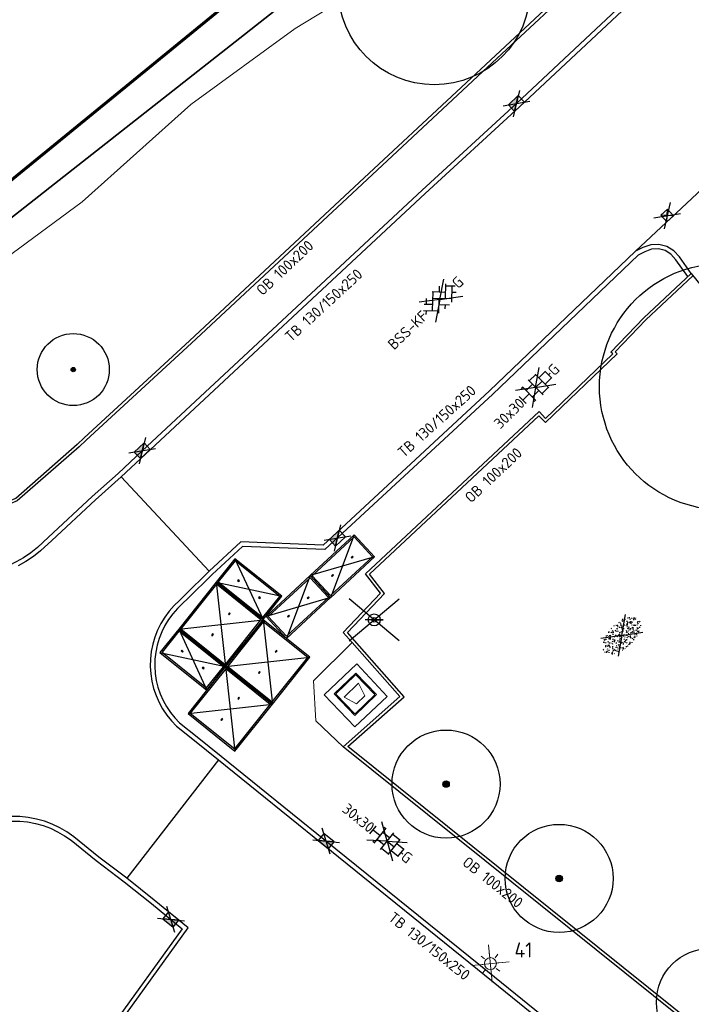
# Model space of a CAD drawing. Header units: metres. Extents: x 92877 to 94117, y 464509 to 465451.
# Tile 63 of 102: x 93188 to 93211, y 465158 to 465191. Entities that reach past the tile are written whole.
import ezdxf
from ezdxf.enums import TextEntityAlignment as Align

# ---------------------------------------------------------------- set-up
doc = ezdxf.new("R2010")
doc.units = ezdxf.units.M
doc.linetypes.add('IE-TERREINAFSCHEIDING', pattern=[10, 8, -2])
doc.linetypes.add('XX-PROJECTGRENS', pattern=[18, 12, -3, 0, -3])
doc.layers.get('0').update_dxf_attribs({"linetype": 'CONTINUOUS'})
for name, color, linetype, lineweight in [('B-WE-GK-BESCHOEIING-G', 252, 'GK-BESCHOEIING', 35), ('B-WE-GR-BEPLANTING_CULTUUR-G', 252, 'CONTINUOUS', 18), ('B-WE-GR-BOOM-S', 90, 'CONTINUOUS', 25), ('B-WE-IE-MEUBILAIR_WEGMEUBILAIR_LICHTMAST-T25', 7, 'CONTINUOUS', 25), ('B-WE-IE-TERREINAFSCHEIDING-G', 252, 'IE-TERREINAFSCHEIDING', 18), ('B-WE-VH-KANTOPSLUITING_AFVALPLAATS-G', 252, 'CONTINUOUS', 18), ('B-WE-VH-VERHARDING-GV', 252, 'CONTINUOUS', 18), ('N-WE-KG-GRENS_PROJECT-G', 1, 'XX-PROJECTGRENS', 35), ('V-WE-GR-GRAS-S', 60, 'CONTINUOUS', 25), ('V-WE-IE-MEUBILAIR_WEGMEUBILAIR_VERKEERSBORD-S', 7, 'CONTINUOUS', 25), ('V-WE-KL-ET_LS_OV_LICHTMAST-S', 190, 'CONTINUOUS', 25), ('V-WE-RI-HWA_KOLK-S', 150, 'CONTINUOUS', 25), ('V-WE-VH-KANTOPSLUITING-T18', 10, 'CONTINUOUS', 18), ('V-WE-VH-KANTOPSLUITING_OPSLUITBAND_100X200-G', 150, 'VH-OPSLUITBAND_100X200-V', 25), ('V-WE-VH-KANTOPSLUITING_TROTTOIRBAND_130 150-G', 210, 'VH-TROTTOIRBAND_130-150-V', 25), ('V-WE-VH-KANTOPSLUITING_VOORKANTBAND-G', 50, 'CONTINUOUS', 25), ('V-WE-VH-MATERIAALGRENS-G', 7, 'CONTINUOUS-V', 25), ('V-WE-VH-VERHARDING_BETON-S', 252, 'CONTINUOUS', 25), ('V-WE-VH-VERHARDING_BETONSTRAATSTEEN-S', 252, 'CONTINUOUS', 25), ('V-WE-VH-VERHARDING_TEGEL-S', 252, 'CONTINUOUS', 25)]:
    doc.layers.add(name, color=color, linetype=linetype, lineweight=lineweight)
doc.styles.add('NLCS-ISO', font='NLCS-ISO.ttf')
doc.styles.add('NLCS-ISO-M200-T18', font='NLCS-ISO.ttf', dxfattribs={"height": 0.36})
doc.styles.add('NLCS-ISO-M200-T25', font='NLCS-ISO.ttf', dxfattribs={"height": 0.5})
doc.linetypes.add('CONTINUOUS-V', pattern='A,3.5,[24,NLCS.SHX,S=0.5,R=0,X=0,Y=0],3.5', length=7)
doc.linetypes.add('GK-BESCHOEIING', pattern='A,30,-5,[1,NLCS.SHX,S=1,R=0,X=0,Y=0],-5', length=40)
doc.linetypes.add('VH-OPSLUITBAND_100X200-V', pattern='A,4,[24,NLCS.SHX,S=1,R=0,X=0,Y=0],4,-2,4,-2', length=16)
doc.linetypes.add('VH-TROTTOIRBAND_130-150-V', pattern='A,2.5,[24,NLCS.SHX,S=1,R=0,X=0,Y=0],2.5,-2,2,-2,2,-2', length=15)

# ---------------------------------------------------------------- blocks, each defined once
blk = doc.blocks.new('Q_AFVAL_APART_PLAATS')
for points in [[(-0.5, 0.5), (0.5, 0.5), (0.5, -0.5), (-0.5, -0.5)], [(-0.336, 0.197), (0.331, 0.197), (0.19, -0.251), (-0.196, -0.251)]]:
    blk.add_lwpolyline(points, close=True)
blk.add_lwpolyline([(-0.442, 0.464), (0.438, 0.464, -0.414214), (0.459, 0.442), (0.459, -0.437, -0.414214), (0.438, -0.459), (-0.442, -0.459, -0.414214), (-0.463, -0.437), (-0.463, 0.442, -0.414214), (-0.442, 0.464)], format="xyb")
blk = doc.blocks.new('V-SVH-BETONPLAAT_2X2')
for p, q in [((2, 0), (0, 2)), ((0, 0), (2, 2)), ((0, 2), (0, 0)), ((2, 2), (0, 2)), ((2, 0), (2, 2)), ((0.05, 1.949), (0.05, 0.051)), ((1.949, 1.95), (0.051, 1.95)), ((1.95, 0.051), (1.95, 1.949)), ((0.52, 1.015), (0.52, 0.985)), ((0.58, 1.015), (0.52, 1.015)), ((0.52, 0.985), (0.58, 0.985)), ((0.58, 0.985), (0.58, 1.015)), ((1.42, 1.015), (1.42, 0.985)), ((1.48, 1.015), (1.42, 1.015)), ((1.42, 0.985), (1.48, 0.985)), ((1.48, 0.985), (1.48, 1.015)), ((0, 0), (2, 0)), ((0.051, 0.05), (1.949, 0.05))]:
    blk.add_line(p, q)
for centre, start, end in [((0.051, 1.949), 90, 180), ((1.949, 1.949), 0, 90), ((1.949, 0.051), 270, 0)]:
    blk.add_arc(centre, 0.001, start, end)
at = {"extrusion": (0, 0, -1)}
blk.add_arc((-0.051, 0.051), 0.001, 270, 0, dxfattribs=at)
blk = doc.blocks.new('V-SVH-BETONPLAAT_2X1')
for p, q in [((0.999, 0), (0, 2)), ((0, 0), (0.999, 2)), ((0, 2), (0, 0)), ((0.999, 2), (0, 2)), ((1, 0.001), (1, 1.999)), ((0.05, 1.949), (0.05, 0.051)), ((0.949, 1.95), (0.051, 1.95)), ((0.95, 0.051), (0.95, 1.949)), ((0.485, 1.48), (0.485, 1.42)), ((0.515, 1.48), (0.485, 1.48)), ((0.485, 1.42), (0.515, 1.42)), ((0.515, 1.42), (0.515, 1.48)), ((0.485, 0.58), (0.485, 0.52)), ((0.515, 0.58), (0.485, 0.58)), ((0.485, 0.52), (0.515, 0.52)), ((0.515, 0.52), (0.515, 0.58)), ((0, 0), (0.999, 0)), ((0.051, 0.05), (0.949, 0.05))]:
    blk.add_line(p, q)
for centre, start, end in [((0.999, 1.999), 0, 90), ((0.051, 1.949), 90, 180), ((0.949, 1.949), 0, 90), ((0.949, 1.949), 0, 90), ((0.949, 0.051), 270, 0), ((0.949, 0.051), 270, 0), ((0.999, 0.001), 270, 0)]:
    blk.add_arc(centre, 0.001, start, end)
at = {"extrusion": (0, 0, -1)}
blk.add_arc((-0.051, 0.051), 0.001, 270, 0, dxfattribs=at)
blk = doc.blocks.new('V-SRI-KOLK_TROTTOIR-SO')
blk.add_hatch(color=256).paths.add_polyline_path([(1.125, 0.75), (-1.125, 0.75), (-1.125, -0.75)])
at = {"ltscale": 0.1}
for p, q in [((-1.875, 1.25), (1.875, -1.25)), ((1.875, 1.25), (-1.875, -1.25))]:
    blk.add_line(p, q, dxfattribs=at)
blk.add_line((-1.125, -0.75), (1.125, 0.75))
at = {"flags": 128}
blk.add_lwpolyline([(-1.125, -0.75), (1.125, -0.75), (1.125, 0.75), (-1.125, 0.75)], close=True, dxfattribs=at)
blk = doc.blocks.new('V-SRI-KOLK_STRAAT_300X300-SO')
at = {"ltscale": 0.1}
for p, q in [((-1.875, 2), (1.875, -0.5)), ((1.875, 2), (-1.875, -0.5))]:
    blk.add_line(p, q, dxfattribs=at)
for p, q in [((-0.75, 0), (0.75, 1.5)), ((0.75, 0), (-0.75, 1.5))]:
    blk.add_line(p, q)
at = {"flags": 128}
blk.add_lwpolyline([(-0.75, 0), (0.75, 0), (0.75, 1.5), (-0.75, 1.5)], close=True, dxfattribs=at)
blk = doc.blocks.new('V-SVH-TEGEL_300X300_DUN_HALFST_KL-SO')
at = {"ltscale": 0.1}
for q in [(-2.73, 1.96), (2.73, 1.96), (-2.75, -1.98), (2.75, -1.98)]:
    blk.add_line((0, 0), q, dxfattribs=at)
for p, q in [((0, -1.78), (0, 1.78)), ((-3.08, 0.75), (-3, 0.75)), ((-3, -0.83), (-3, 0.83)), ((-3, 0), (-1.5, 0)), ((-1.84, 1.5), (-1.5, 1.5)), ((-1.5, -1.6), (-1.5, 1.6)), ((-1.5, 0.75), (0, 0.75)), ((0, 1.5), (1.5, 1.5)), ((0, 0), (1.5, 0)), ((1.5, -1.6), (1.5, 1.6)), ((1.5, 0.75), (3, 0.75)), ((3, -0.83), (3, 0.83)), ((3, 0), (3.39, 0)), ((-3.08, -0.75), (-3, -0.75)), ((-1.84, -1.5), (-1.5, -1.5)), ((-1.5, -0.75), (0, -0.75)), ((0, -1.5), (1.5, -1.5)), ((1.5, -0.75), (3, -0.75))]:
    blk.add_line(p, q)
at = {"style": 'NLCS-ISO'}
blk.add_attdef('FORMAAT', text='', height=1.8, dxfattribs=at).set_placement((-3.18, 0), align=Align.MIDDLE_RIGHT)
blk.add_attdef('KLEUR', text='', height=1.8, dxfattribs=at).set_placement((3.49, 0), align=Align.MIDDLE_LEFT)
at = {"style": 'NLCS-ISO', "flags": 1}
blk.add_attdef('FUNCTIE', text='', height=1.8, dxfattribs=at).set_placement((0.12, -3.58), align=Align.MIDDLE_CENTER)
blk = doc.blocks.new('V-SGR-GRAS_01-SO')
at = {"ltscale": 0.1}
for p, q in [((0, 0), (-1.427, 1.027)), ((-0.939, 0.84), (-1.004, 0.878)), ((-0.576, 0.919), (-0.64, 0.957)), ((-0.562, 0.919), (-0.509, 0.972)), ((-0.212, 0.998), (-0.269, 1.031)), ((0, 0), (1.427, 1.027)), ((0.073, 0.993), (0.138, 1.031)), ((0.239, 0.923), (0.312, 0.942)), ((0.317, 0.814), (0.304, 0.888)), ((0.594, 0.925), (0.522, 0.945)), ((0.649, 0.79), (0.584, 0.827)), ((0.912, 0.894), (0.907, 0.925)), ((1.012, 0.869), (0.947, 0.906)), ((-1.964, -0.07), (-1.977, 0.004)), ((-1.93, 0.188), (-1.925, 0.244)), ((-1.893, 0.237), (-1.921, 0.253)), ((-1.668, 0.023), (-1.595, 0.043)), ((-1.596, 0.241), (-1.649, 0.294)), ((-1.53, 0.316), (-1.595, 0.353)), ((-1.448, 0.644), (-1.521, 0.664)), ((-1.517, 0.187), (-1.442, 0.187)), ((-1.469, 0.576), (-1.482, 0.65)), ((-1.358, 0.206), (-1.431, 0.226)), ((-1.427, 0.476), (-1.354, 0.496)), ((0, 0), (-1.427, -1.027)), ((-1.421, 0.131), (-1.356, 0.168)), ((-1.369, 0.009), (-1.382, 0.083)), ((-1.375, 0.106), (-1.322, 0.159)), ((-1.334, 0.111), (-1.328, 0.186)), ((-1.302, 0.761), (-1.324, 0.774)), ((-1.284, 0.684), (-1.278, 0.759)), ((-1.167, 0.395), (-1.232, 0.432)), ((-1.172, 0.241), (-1.225, 0.294)), ((-1.154, 0.647), (-1.207, 0.7)), ((-1.112, 0.172), (-1.04, 0.192)), ((-1.032, 0.028), (-1.097, 0.066)), ((-0.968, 0.512), (-0.915, 0.565)), ((-0.893, 0.496), (-0.965, 0.515)), ((-0.942, 0.187), (-0.867, 0.187)), ((-0.923, 0.418), (-0.858, 0.456)), ((-0.892, 0.812), (-0.817, 0.812)), ((-0.873, 0.655), (-0.886, 0.729)), ((-0.803, 0.057), (-0.875, 0.077)), ((-0.871, 0.625), (-0.799, 0.644)), ((-0.804, 0.474), (-0.869, 0.511)), ((-0.747, 0.241), (-0.8, 0.294)), ((-0.773, 0.089), (-0.786, 0.163)), ((-0.73, 0.647), (-0.783, 0.7)), ((-0.739, 0.034), (-0.732, 0.109)), ((-0.669, 0.107), (-0.734, 0.145)), ((-0.689, 0.607), (-0.682, 0.682)), ((-0.557, 0.321), (-0.485, 0.34)), ((-0.441, 0.553), (-0.506, 0.59)), ((-0.427, 0.785), (-0.499, 0.804)), ((-0.425, 0.706), (-0.36, 0.743)), ((-0.337, 0.347), (-0.41, 0.366)), ((-0.323, 0.241), (-0.376, 0.294)), ((-0.306, 0.186), (-0.371, 0.224)), ((-0.367, 0.187), (-0.292, 0.187)), ((-0.305, 0.647), (-0.358, 0.7)), ((-0.317, 0.812), (-0.242, 0.812)), ((-0.316, 0.774), (-0.244, 0.793)), ((-0.278, 0.735), (-0.291, 0.809)), ((-0.243, 0.017), (-0.17, 0.036)), ((-0.178, 0.169), (-0.191, 0.242)), ((-0.078, 0.632), (-0.143, 0.669)), ((-0.143, -0.043), (-0.137, 0.032)), ((-0.093, 0.53), (-0.087, 0.604)), ((-0.085, 0.159), (-0.032, 0.212)), ((-0.069, 0.189), (-0.004, 0.227)), ((0.057, 0.265), (-0.008, 0.303)), ((-0.002, 0.47), (0.071, 0.489)), ((0, 0), (1.427, -1.027)), ((0.101, 0.241), (0.048, 0.294)), ((0.128, 0.636), (0.056, 0.656)), ((0.119, 0.647), (0.066, 0.7)), ((0.218, 0.198), (0.146, 0.217)), ((0.208, 0.187), (0.283, 0.187)), ((0.286, 0.711), (0.221, 0.748)), ((0.258, 0.812), (0.333, 0.812)), ((0.313, 0.166), (0.385, 0.185)), ((0.322, 0.565), (0.375, 0.618)), ((0.42, 0.344), (0.355, 0.382)), ((0.417, 0.248), (0.404, 0.322)), ((0.429, 0.477), (0.494, 0.514)), ((0.526, 0.241), (0.472, 0.294)), ((0.543, 0.647), (0.49, 0.7)), ((0.555, -0.022), (0.49, 0.015)), ((0.502, 0.452), (0.509, 0.527)), ((0.554, 0.619), (0.626, 0.638)), ((0.684, 0.487), (0.611, 0.507)), ((0.774, 0.049), (0.701, 0.069)), ((0.784, 0.423), (0.719, 0.461)), ((0.783, 0.187), (0.858, 0.187)), ((0.833, 0.812), (0.908, 0.812)), ((0.918, 0.057), (0.853, 0.094)), ((0.868, 0.315), (0.941, 0.334)), ((0.95, 0.241), (0.897, 0.294)), ((0.967, 0.647), (0.914, 0.7)), ((0.927, 0.764), (0.992, 0.802)), ((1.012, 0.328), (0.999, 0.402)), ((1.15, 0.777), (1.077, 0.796)), ((1.147, 0.502), (1.082, 0.54)), ((1.098, 0.375), (1.104, 0.45)), ((1.109, 0.767), (1.182, 0.787)), ((1.239, 0.338), (1.167, 0.358)), ((1.183, 0.011), (1.255, 0.03)), ((1.206, 0.212), (1.259, 0.265)), ((1.282, 0.136), (1.217, 0.173)), ((1.283, 0.248), (1.348, 0.286)), ((1.374, 0.241), (1.321, 0.294)), ((1.392, 0.647), (1.339, 0.7)), ((1.358, 0.187), (1.433, 0.187)), ((1.424, 0.463), (1.496, 0.483)), ((1.51, 0.581), (1.445, 0.619)), ((1.645, 0.215), (1.58, 0.252)), ((1.607, 0.407), (1.594, 0.481)), ((1.693, 0.298), (1.7, 0.373)), ((1.795, 0.19), (1.722, 0.209)), ((1.738, 0.159), (1.81, 0.179)), ((1.798, 0.241), (1.745, 0.294)), ((1.933, 0.187), (1.948, 0.187)), ((-1.918, -0.157), (-1.854, -0.119)), ((-1.824, -0.083), (-1.897, -0.064)), ((-1.759, -0.13), (-1.823, -0.092)), ((-1.782, -0.301), (-1.729, -0.248)), ((-1.624, -0.496), (-1.689, -0.459)), ((-1.631, -0.572), (-1.684, -0.519)), ((-1.613, -0.166), (-1.667, -0.113)), ((-1.567, -0.438), (-1.492, -0.438)), ((-1.535, -0.657), (-1.498, -0.636)), ((-1.395, -0.051), (-1.46, -0.013)), ((-1.385, -0.462), (-1.378, -0.387)), ((-1.353, -0.281), (-1.281, -0.261)), ((-1.269, -0.232), (-1.341, -0.212)), ((-1.261, -0.417), (-1.326, -0.38)), ((-1.269, -0.557), (-1.282, -0.483)), ((-1.207, -0.572), (-1.26, -0.519)), ((-1.179, -0.67), (-1.252, -0.651)), ((-1.189, -0.166), (-1.242, -0.113)), ((-1.126, -0.784), (-1.191, -0.746)), ((-1.065, -0.386), (-1, -0.348)), ((-1.039, -0.585), (-0.967, -0.565)), ((-0.992, -0.438), (-0.917, -0.438)), ((-0.897, -0.338), (-0.962, -0.301)), ((-0.898, -0.654), (-0.845, -0.601)), ((-0.783, -0.572), (-0.836, -0.519)), ((-0.763, -0.705), (-0.828, -0.667)), ((-0.765, -0.166), (-0.818, -0.113)), ((-0.798, -0.132), (-0.726, -0.112)), ((-0.789, -0.539), (-0.782, -0.464)), ((-0.713, -0.381), (-0.786, -0.361)), ((-0.624, -0.819), (-0.696, -0.799)), ((-0.674, -0.477), (-0.687, -0.403)), ((-0.534, -0.259), (-0.599, -0.222)), ((-0.567, -0.098), (-0.502, -0.061)), ((-0.491, -0.248), (-0.438, -0.195)), ((-0.484, -0.436), (-0.411, -0.416)), ((-0.399, -0.626), (-0.464, -0.588)), ((-0.417, -0.438), (-0.342, -0.438)), ((-0.358, -0.572), (-0.411, -0.519)), ((-0.341, -0.166), (-0.394, -0.113)), ((-0.248, -0.091), (-0.32, -0.072)), ((-0.171, -0.18), (-0.236, -0.143)), ((-0.158, -0.529), (-0.23, -0.51)), ((-0.211, -0.614), (-0.146, -0.577)), ((-0.193, -0.616), (-0.187, -0.541)), ((-0.169, -0.74), (-0.097, -0.72)), ((-0.036, -0.547), (-0.101, -0.509)), ((-0.078, -0.398), (-0.091, -0.324)), ((0.066, -0.572), (0.013, -0.519)), ((0.084, -0.166), (0.031, -0.113)), ((0.072, -0.287), (0.144, -0.268)), ((0.192, -0.101), (0.127, -0.064)), ((0.158, -0.438), (0.233, -0.438)), ((0.308, -0.24), (0.235, -0.221)), ((0.327, -0.468), (0.262, -0.43)), ((0.287, -0.327), (0.352, -0.289)), ((0.397, -0.678), (0.325, -0.659)), ((0.386, -0.591), (0.459, -0.572)), ((0.393, -0.601), (0.446, -0.548)), ((0.462, -0.834), (0.397, -0.797)), ((0.402, -0.693), (0.409, -0.618)), ((0.49, -0.572), (0.437, -0.519)), ((0.452, -0.12), (0.459, -0.046)), ((0.508, -0.166), (0.455, -0.113)), ((0.517, -0.318), (0.504, -0.244)), ((0.617, -0.884), (0.604, -0.81)), ((0.69, -0.389), (0.625, -0.351)), ((0.627, -0.138), (0.7, -0.119)), ((0.643, -0.843), (0.708, -0.806)), ((0.733, -0.438), (0.808, -0.438)), ((0.825, -0.755), (0.76, -0.718)), ((0.785, -0.039), (0.85, -0.002)), ((0.863, -0.389), (0.791, -0.37)), ((0.799, -0.195), (0.852, -0.142)), ((0.914, -0.572), (0.861, -0.519)), ((0.932, -0.166), (0.879, -0.113)), ((0.953, -0.827), (0.88, -0.808)), ((0.942, -0.442), (1.014, -0.423)), ((1.053, -0.31), (0.988, -0.272)), ((0.998, -0.77), (1.004, -0.696)), ((1.048, -0.198), (1.054, -0.123)), ((1.112, -0.239), (1.099, -0.165)), ((1.188, -0.676), (1.123, -0.639)), ((1.141, -0.556), (1.206, -0.518)), ((1.212, -0.805), (1.199, -0.731)), ((1.329, -0.1), (1.256, -0.08)), ((1.256, -0.746), (1.328, -0.727)), ((1.339, -0.572), (1.286, -0.519)), ((1.356, -0.166), (1.303, -0.113)), ((1.308, -0.438), (1.383, -0.438)), ((1.419, -0.538), (1.346, -0.518)), ((1.416, -0.231), (1.351, -0.193)), ((1.551, -0.597), (1.486, -0.56)), ((1.497, -0.293), (1.569, -0.274)), ((1.639, -0.268), (1.704, -0.231)), ((1.643, -0.275), (1.65, -0.2)), ((1.684, -0.547), (1.736, -0.495)), ((1.707, -0.159), (1.694, -0.085)), ((1.713, -0.522), (1.71, -0.519)), ((1.779, -0.152), (1.715, -0.114)), ((1.781, -0.166), (1.728, -0.113)), ((1.884, -0.248), (1.812, -0.229)), ((-0.836, -0.943), (-0.853, -0.926)), ((-0.725, -0.889), (-0.652, -0.869)), ((-0.709, -0.902), (-0.644, -0.864)), ((-0.582, -0.994), (-0.587, -0.97)), ((-0.376, -0.979), (-0.429, -0.926)), ((-0.265, -0.992), (-0.33, -0.955)), ((-0.068, -0.968), (-0.141, -0.948)), ((-0.014, -1.008), (0.039, -0.955)), ((0.048, -0.979), (-0.005, -0.926)), ((0.021, -0.964), (0.008, -0.89)), ((0.099, -0.913), (0.034, -0.876)), ((0.172, -1.037), (0.218, -1.024)), ((0.472, -0.979), (0.419, -0.926)), ((0.701, -0.895), (0.773, -0.876)), ((0.856, -0.938), (0.844, -0.926))]:
    blk.add_line(p, q, dxfattribs=at)
at = {"ltscale": 0.1, "style": 'NLCS-ISO'}
blk.add_attdef('TYPE', text='', height=0.5, dxfattribs=at).set_placement((3.471, -0.016), align=Align.MIDDLE_CENTER)
blk = doc.blocks.new('V-SVH-BSS_KEIFORMAAT_KEPER_KL-SO')
for p, q in [((0, 0), (-2.8, 2.01)), ((-2.15, -0.53), (0.08, 1.7)), ((-0.02, 1.8), (1.56, 0.22)), ((0, 0), (2.8, 2.01)), ((-3.36, -0.25), (-2.89, 0.22)), ((-3.23, 0.55), (-1.41, -1.27)), ((-2.44, 1.25), (-1.41, 0.22)), ((-2.15, 0.96), (-1.49, 1.62)), ((-1.7, -1.56), (0.08, 0.22)), ((-0.67, 0.96), (1.56, -1.27)), ((0.82, 0.96), (1.48, 1.62)), ((0.82, -0.53), (2.54, 1.19)), ((1.14, -1.7), (3.05, 0.22)), ((2.3, 0.96), (3.39, -0.13)), ((0, 0), (-3.13, -2.25)), ((-0.67, -0.53), (0.58, -1.77)), ((-0.44, -1.78), (0.08, -1.27)), ((0, 0), (3.13, -2.25)), ((2.3, -0.53), (2.8, -1.02))]:
    blk.add_line(p, q)
at = {"style": 'NLCS-ISO'}
blk.add_attdef('FORMAAT', text='', height=1.8, dxfattribs=at).set_placement((-3.39, -0.02), align=Align.MIDDLE_RIGHT)
blk.add_attdef('KLEUR', text='', height=1.8, dxfattribs=at).set_placement((3.39, 0), align=Align.MIDDLE_LEFT)
at = {"style": 'NLCS-ISO', "flags": 1}
blk.add_attdef('FUNCTIE', text='', height=1.8, dxfattribs=at).set_placement((0.12, -3.58), align=Align.MIDDLE_CENTER)
blk = doc.blocks.new('Verkeersbord')
at = {"color": 0}
for p, q in [((-0.836, -0.701), (0.836, 0.701)), ((0.836, -0.701), (-0.836, 0.701))]:
    blk.add_line(p, q, dxfattribs=at)
for p, q in [((0.3, 0), (-0.3, 0)), ((0, 0), (0.3, 0))]:
    blk.add_line(p, q)
for radius in [0.2, 0.0745]:
    blk.add_circle((0, 0), radius)
blk = doc.blocks.new('SGR-BOOM_01')
at = {"ltscale": 0.1}
h = blk.add_hatch(color=256, dxfattribs=at)
edge = h.paths.add_edge_path()
edge.add_arc((0, 0), 0.15, 0, 360)
for radius in [2.5, 0.045]:
    blk.add_circle((0, 0), radius)
blk.add_circle((0, 0), 0.15, dxfattribs=at)
blk = doc.blocks.new('SKL-ET_OV_LICHTMAST-SO')
at = {"color": 0, "linetype": 'ByBlock', "lineweight": 18}
for points in [[(-2.21, -2.21), (2.21, 2.21)], [(-2.21, 2.21), (2.21, -2.21)], [(0, 2), (0, 1.25)], [(-1.25, 0), (-2, 0)], [(-1.41, 1.41), (-0.88, 0.88)], [(0.88, 0.88), (1.41, 1.41)], [(2, 0), (1.25, 0)], [(-1.41, -1.41), (-0.88, -0.88)], [(0, -1.25), (0, -2)], [(0.88, -0.88), (1.41, -1.41)]]:
    blk.add_lwpolyline(points, dxfattribs=at)
blk.add_circle((0, 0), 1, dxfattribs=at)

msp = doc.modelspace()

# ---------------------------------------------------------------- linework, layer by layer
at = {"layer": 'B-WE-GK-BESCHOEIING-G', "flags": 128}
msp.add_lwpolyline([(93188.174, 465184.384), (93199.494, 465193.284), (93203.362, 465195.993), (93205.285, 465197.402), (93206.929, 465197.751), (93207.082, 465198.209), (93206.768, 465198.569), (93209.77, 465201.19), (93215.656, 465206.11), (93218.406, 465208.33), (93223.968, 465212.225), (93226.399, 465213.661), (93231.502, 465216.863), (93237.674, 465220.988), (93250.884, 465230.172), (93261.234, 465237.882), (93271.959, 465246.683), (93275.437, 465249.401), (93278.922, 465251.603)], dxfattribs=at)
at = {"layer": 'B-WE-GR-BEPLANTING_CULTUUR-G', "flags": 128}
msp.add_lwpolyline([(93280.004, 465250.244), (93260.24, 465236.341), (93246.302, 465226.162), (93218.814, 465207.527), (93216.189, 465204.902), (93212.597, 465201.691), (93208.805, 465198.489), (93204.464, 465194.455), (93202.79, 465193.358), (93199.059, 465191.551), (93197.653, 465190.699), (93194.176, 465188.168), (93190.554, 465184.93), (93188.225, 465183.206), (93184.675, 465180.337)], dxfattribs=at)
at = {"layer": 'B-WE-IE-TERREINAFSCHEIDING-G', "flags": 128}
msp.add_lwpolyline([(93199.699, 465169.548), (93198.619, 465168.514), (93199.642, 465167.45), (93200.71, 465168.455)], close=True, dxfattribs=at)
at = {"layer": 'B-WE-VH-VERHARDING-GV'}
msp.add_line((93199.253, 465166.784), (93198.34, 465167.65), dxfattribs=at)
at = {"layer": 'B-WE-VH-VERHARDING-GV', "flags": 128}
msp.add_lwpolyline([(93198.34, 465167.65), (93198.26, 465168.978), (93199.55, 465170.254)], dxfattribs=at)
at = {"layer": 'N-WE-KG-GRENS_PROJECT-G', "const_width": 0.1, "flags": 128}
msp.add_lwpolyline([(93142.804, 465086.89), (93145.447, 465089.504), (93147.332, 465091.955), (93148.613, 465093.182), (93161.411, 465113.679), (93167.204, 465122.957), (93170.456, 465128.173), (93179.763, 465143.103), (93186.894, 465154.496), (93187.89, 465154.904), (93188.17, 465154.679), (93191.39, 465152.077), (93194.828, 465149.413), (93202.752, 465142.922), (93211.334, 465136.086), (93246.401, 465107.701), (93253.059, 465102.314), (93253.343, 465100.976), (93245.804, 465089.865), (93244.522, 465087.941), (93231.812, 465069.293), (93227.954, 465063.58), (93226.853, 465062.424), (93215.691, 465046.012), (93211.996, 465040.636), (93204.425, 465029.753), (93202.609, 465027.143), (93198.032, 465020.213), (93194.363, 465014.869), (93190.619, 465009.505), (93189.819, 465008.221), (93185.531, 465002.305), (93181.433, 464996.691), (93178.696, 464993.153), (93172.103, 464984.564), (93163.085, 464972.835), (93161.131, 464970.564), (93154.083, 464961.647), (93148.985, 464955.311), (93145.469, 464951.039), (93138.605, 464942.927), (93131.702, 464935.14), (93128.236, 464931.41), (93126.865, 464929.653), (93122.062, 464924.79), (93112.82, 464915.353), (93112.694, 464915.474), (93110.007, 464912.809), (93108.158, 464914.641), (93097.954, 464904.418), (93099.616, 464902.379), (93097.346, 464900.004), (93095.105, 464898.042), (93093.141, 464896.427), (93087.358, 464891.835), (93084.647, 464889.561), (93079.687, 464885.222), (93073.559, 464880.645), (93064.795, 464874.789), (93057.662, 464870.165), (93057.255, 464870.007), (93057.168, 464870.002), (93056.607, 464870.091), (93053.277, 464868.411), (93060.039, 464854.372), (93062.426, 464849.152), (93065.249, 464843.338), (93068.532, 464844.778), (93069.154, 464846.147), (93077.316, 464850.716), (93083.11, 464853.91), (93083.112, 464853.905), (93087.983, 464856.618), (93087.623, 464857.315), (93087.914, 464857.845), (93094.137, 464862.208), (93094.032, 464862.502), (93094.431, 464862.805), (93094.609, 464862.539), (93096.966, 464864.191), (93097.445, 464863.691), (93100.286, 464866.409), (93107.265, 464873.112), (93113.757, 464878.765), (93119.027, 464883.354), (93126.19, 464890.319), (93126.053, 464890.447), (93129.224, 464893.588), (93132.754, 464897.33), (93136.979, 464901.466), (93141.064, 464906.039), (93145.123, 464910.02), (93146.946, 464911.937), (93151.571, 464916.872), (93154.026, 464919.546), (93161.923, 464928.693), (93166.437, 464933.828), (93170.519, 464938.737), (93174.372, 464943.51), (93176.337, 464945.983), (93178.669, 464948.924), (93181.236, 464952.541), (93184.321, 464956.452), (93185.617, 464958.052), (93188.572, 464961.84), (93195.315, 464970.699), (93197.093, 464969.277), (93199.637, 464972.465), (93198.95, 464972.958), (93202.951, 464977.949), (93202.249, 464978.521), (93202.364, 464978.666), (93202.234, 464979.72), (93202.711, 464980.328), (93203.771, 464980.458), (93206.283, 464983.648), (93206.153, 464984.709), (93206.628, 464985.314), (93207.678, 464985.434), (93209.477, 464987.722), (93211.5, 464990.295), (93211.38, 464991.345), (93211.858, 464991.954), (93212.908, 464992.074), (93215.413, 464995.259), (93215.283, 464996.319), (93215.758, 464996.923), (93216.817, 464997.043), (93217.976, 464998.513), (93217.195, 464999.188), (93221.285, 465004.117), (93220.562, 465004.619), (93224.498, 465009.504), (93223.744, 465010.107), (93228.745, 465016.379), (93228.548, 465017.661), (93229.799, 465019.138), (93230.171, 465019.204), (93232.859, 465016.92), (93240.879, 465028.723), (93247.237, 465037.466), (93243.345, 465039.426), (93245.385, 465042.407), (93267.791, 465074.762), (93271.654, 465080.832), (93274.315, 465084.653), (93274.677, 465085.271), (93280.631, 465092.992), (93283.915, 465097.533), (93293.238, 465109.1), (93296.471, 465112.853), (93305.145, 465123.792), (93308.461, 465126.639), (93309.398, 465127), (93310.34, 465127.104), (93311.021, 465127.029), (93311.569, 465126.572), (93314.325, 465123.425), (93311.446, 465121.218), (93317.763, 465113.435), (93320.742, 465115.844), (93321.734, 465114.618), (93318.743, 465112.198), (93332.363, 465095.383), (93335.324, 465097.784), (93336.313, 465096.566), (93333.394, 465094.197), (93346.863, 465077.572), (93349.745, 465079.914), (93350.754, 465078.674), (93347.845, 465076.305), (93354.176, 465068.5), (93362.85, 465075.591), (93361.376, 465077.286), (93365.219, 465080.332), (93350.596, 465098.232), (93346.729, 465095.077), (93346.089, 465095.987), (93350.715, 465099.775, 0.50922), (93350.922, 465101.967), (93324.402, 465134.651), (93320.907, 465131.811), (93318.885, 465134.322, -0.098106), (93317.859, 465136.546), (93317.809, 465136.827), (93329.287, 465148.479), (93335.156, 465154.254), (93344.697, 465163.309, -0.349567), (93347.493, 465163.354), (93347.813, 465163.049), (93349.127, 465161.413), (93346.391, 465159.229), (93348.191, 465157.343), (93348.243, 465157.384), (93353.341, 465151.084), (93356.361, 465153.524), (93357.294, 465152.369), (93354.273, 465149.929), (93367.901, 465133.094), (93370.919, 465135.533), (93371.856, 465134.369), (93368.844, 465131.928), (93379.841, 465118.334), (93382.859, 465120.772), (93383.785, 465119.621), (93380.762, 465117.178), (93384.644, 465112.392), (93390.968, 465117.536), (93393.698, 465119.744), (93389.575, 465124.751), (93393.126, 465127.653), (93381.652, 465141.958), (93378.045, 465139.012), (93374.932, 465142.847), (93384.724, 465150.628, 0.393005), (93384.971, 465152.673), (93376.322, 465163.131, 0.393551), (93374.278, 465163.377), (93369.858, 465159.798), (93359.893, 465172.144), (93359.196, 465171.59), (93356.894, 465174.416), (93366.327, 465182.365), (93383.74, 465196.71, -0.309181), (93386.819, 465196.235), (93386.977, 465196.072), (93387.797, 465195.067), (93385.13, 465192.859), (93391.412, 465185.104), (93394.43, 465187.543), (93395.435, 465186.298), (93392.425, 465183.858), (93405.872, 465167.212), (93408.891, 465169.662), (93409.895, 465168.418), (93406.884, 465165.977), (93415.682, 465155.114), (93422.305, 465160.477), (93419.312, 465164.504), (93427.805, 465171.459), (93432.936, 465175.602, 0.389945), (93433.117, 465177.605), (93406.306, 465210.598, 0.403895), (93404.272, 465210.792), (93395.071, 465203.259, -0.04985), (93394.529, 465205.075), (93406.003, 465214.474), (93406.153, 465214.258), (93408.855, 465216.515), (93413.243, 465220.126), (93424.061, 465228.978), (93433.335, 465236.564), (93456.901, 465255.803), (93462.358, 465260.256), (93474.24, 465257.384), (93487.491, 465268.365), (93481.957, 465274.413), (93477.953, 465270.75), (93460.622, 465275.164), (93454.054, 465277.377), (93450.532, 465272.851), (93448.516, 465271.205), (93400.455, 465231.959), (93399.011, 465233.652), (93395.691, 465230.975), (93395.475, 465231.241), (93389.321, 465226.059), (93372.983, 465212.672), (93260.058, 465121.022), (93254.212, 465128.327), (93255.485, 465129.359), (93251.172, 465134.67), (93250.976, 465134.513), (93249.73, 465136.066), (93249.925, 465136.222), (93245.512, 465141.593), (93245.414, 465141.489), (93215.797, 465178.086), (93224.817, 465185.374), (93221.615, 465189.311), (93221.504, 465189.439), (93221.504, 465189.484), (93221.582, 465189.664), (93258.555, 465216.278), (93287.858, 465237.306), (93316.719, 465257.815), (93323.665, 465262.74), (93325.266, 465260.773), (93334.631, 465268.404), (93348.967, 465280.041), (93353.283, 465283.494), (93353.525, 465283.192), (93373.219, 465297.094), (93403.844, 465318.948), (93403.686, 465319.158), (93405.483, 465320.403), (93410.351, 465324.912), (93402.835, 465333.569), (93398.335, 465338.895), (93392.573, 465334.08), (93389.104, 465331.474), (93348.447, 465302.964), (93320.1, 465282.787), (93289.014, 465260.48), (93254.82, 465235.917), (93226.588, 465215.717), (93213.129, 465205.995), (93182.769, 465181.222), (93183.254, 465180.57), (93182.292, 465179.905), (93183.685, 465178.016), (93174.631, 465171.467), (93173.396, 465173.195), (93172.303, 465172.388), (93168.471, 465170.193), (93170.119, 465168.084), (93171.264, 465166.905), (93171.887, 465165.92), (93172.046, 465165.485), (93172.061, 465164.02), (93171.791, 465162.221), (93171.603, 465161.889), (93167.902, 465156.013), (93164.39, 465150.403), (93160.435, 465144.058), (93158.382, 465140.726), (93156.607, 465137.917), (93154.807, 465135.049), (93153.786, 465134.188), (93154.016, 465133.775), (93153.338, 465133.133), (93153.16, 465132.506), (93153.134, 465132.463), (93152.077, 465130.671), (93150.973, 465128.906), (93147.775, 465123.769), (93144.058, 465117.809), (93140.544, 465112.153), (93139.017, 465109.781), (93136.381, 465105.485), (93134.48, 465102.415), (93134.183, 465101.965), (93133.958, 465101.735), (93130.915, 465098.93), (93126.03, 465094.455), (93121.818, 465090.575), (93117.904, 465086.833), (93113.47, 465082.448), (93112.834, 465082.495), (93109.779, 465079.439), (93106.782, 465076.441), (93106.819, 465075.801), (93105.522, 465074.513), (93100.162, 465069.076), (93097.993, 465066.793), (93094.572, 465063.113), (93089.135, 465057.106), (93083.693, 465051.015), (93080.417, 465047.335), (93077.017, 465043.497), (93073.934, 465040.014), (93073.472, 465039.534), (93072.001, 465037.863), (93071.812, 465037.638), (93069.705, 465035.225), (93068.078, 465033.424), (93064.121, 465029.238), (93059.891, 465024.784), (93054.546, 465019.348), (93051.829, 465016.783), (93042.954, 465008.588), (93039.428, 465005.328), (93039.04, 465005.881), (93035.768, 465003.501), (93034.642, 465002.582), (93035.282, 465001.847), (93028.269, 464995.871), (93027.63, 464996.626), (93025.853, 464995.108), (93024.898, 464994.489), (93025.348, 464993.801), (93025.385, 464993.139), (93023.546, 464991.657), (93020.74, 464989.867), (93009.831, 464980.839), (93002.614, 464974.822), (93001.219, 464974.424), (92997.627, 464972.314), (93000.275, 464968.182), (93003.222, 464963.818), (93004.539, 464962.472), (93005.558, 464961.008), (93007.714, 464956.785), (93011.389, 464958.36), (93011.758, 464959.803), (93016.761, 464964.005), (93022.798, 464969.066), (93023.124, 464969.069), (93023.859, 464969.958), (93031.994, 464976.787), (93034.007, 464978.44), (93039.335, 464982.95), (93042.149, 464985.327), (93043.343, 464986.286), (93048.652, 464990.9), (93051.638, 464993.482), (93054.319, 464995.599), (93054.16, 464995.728), (93056.817, 464998.088), (93056.95, 464998.249), (93057.025, 464998.223), (93061.752, 465002.708), (93069.172, 465009.817), (93070.327, 465011.305), (93072.947, 465014.003), (93077.454, 465018.647), (93081.951, 465023.517), (93086.147, 465028.149), (93090.291, 465032.813), (93095.645, 465038.867), (93100.706, 465044.522), (93107.652, 465052.218), (93109.08, 465053.733), (93109.476, 465054.154), (93112.165, 465057.006), (93113.936, 465058.77), (93117.521, 465062.601), (93121.643, 465066.775), (93123.547, 465068.699), (93128.69, 465073.617), (93128.797, 465073.72), (93131.858, 465076.592), (93136.523, 465080.981), (93138.359, 465082.708)], format="xyb", close=True, dxfattribs=at)
at = {"layer": 'V-WE-VH-KANTOPSLUITING_OPSLUITBAND_100X200-G', "flags": 128}
for points in [[(93281.029, 465249.007), (93280.929, 465249.011), (93280.816, 465246.419), (93273.78, 465241.453), (93266.149, 465236.035), (93258.654, 465230.697), (93252.825, 465226.536), (93244.532, 465220.644), (93236.577, 465214.981), (93229.318, 465209.856), (93224.387, 465206.356), (93223.819, 465205.92), (93217.309, 465201.269), (93216.003, 465200.248), (93214.095, 465198.755), (93211.781, 465196.713), (93207.75, 465192.988), (93203.83, 465189.338), (93199.143, 465184.966), (93194.13, 465180.294), (93190.618, 465177.063), (93190.382, 465176.844), (93188.338, 465175.053), (93188.145, 465174.976), (93187.934, 465174.914), (93187.718, 465174.875), (93187.5, 465174.857), (93187.28, 465174.861), (93187.062, 465174.887), (93186.848, 465174.935), (93186.639, 465175.003), (93186.438, 465175.092), (93186.247, 465175.201), (93186.068, 465175.329), (93185.902, 465175.473), (93185.752, 465175.633), (93184.453, 465177.34), (93184.374, 465177.28)], [(93237.924, 465136.38), (93215.275, 465154.068), (93199.408, 465166.788), (93201.278, 465168.444), (93199.625, 465170.32), (93199.388, 465170.589), (93200.629, 465171.889), (93200.125, 465172.525), (93205.773, 465177.802), (93205.991, 465177.574), (93208.374, 465179.866), (93208.312, 465179.927), (93209.333, 465180.993), (93210.902, 465182.463)]]:
    msp.add_lwpolyline(points, dxfattribs=at)
at = {"layer": 'V-WE-VH-KANTOPSLUITING_TROTTOIRBAND_130 150-G', "flags": 128}
for points in [[(93397.563, 465327.406), (93397.476, 465327.528), (93393.002, 465324.335), (93389.202, 465321.626), (93385.843, 465319.229), (93380.029, 465315.071), (93374.222, 465310.951), (93369.574, 465307.652), (93366.545, 465305.502), (93365.302, 465304.613), (93360.146, 465301.009), (93355.27, 465297.483), (93351.404, 465294.753), (93345.087, 465290.242), (93335.105, 465283.099), (93332.764, 465281.464), (93332.055, 465280.986), (93329.996, 465279.526), (93327.583, 465277.813), (93326.883, 465277.286), (93326.746, 465277.188), (93321.227, 465273.274), (93313.092, 465267.457), (93304.959, 465261.647), (93296.433, 465255.546), (93290.939, 465251.611), (93288.793, 465250.097), (93286.018, 465248.139), (93283.947, 465246.687), (93282.351, 465245.53), (93274.812, 465240.192), (93272.366, 465238.448), (93271.468, 465237.83), (93269.373, 465236.356), (93267.307, 465234.897), (93266.298, 465234.136), (93259.739, 465229.457), (93253.389, 465224.944), (93245.471, 465219.314), (93242.777, 465217.415), (93241.541, 465216.544), (93240.315, 465215.673), (93239.077, 465214.786), (93230.342, 465208.582), (93223.949, 465204.046), (93218.241, 465199.968), (93215.357, 465197.701), (93215.186, 465197.554), (93210.66, 465193.486), (93205.02, 465188.198), (93201.883, 465185.313), (93192.555, 465176.638), (93191.754, 465175.886), (93190.891, 465175.118), (93189.435, 465173.757), (93189.063, 465173.419), (93188.838, 465173.24), (93188.6, 465173.078), (93188.352, 465172.935), (93188.093, 465172.81), (93187.826, 465172.705), (93187.549, 465172.619), (93187.269, 465172.541), (93186.985, 465172.497), (93186.706, 465172.49), (93186.415, 465172.489), (93186.128, 465172.509), (93185.844, 465172.551), (93185.564, 465172.614), (93185.29, 465172.697), (93185.021, 465172.801), (93184.763, 465172.924), (93184.513, 465173.066), (93184.275, 465173.227), (93184.049, 465173.404), (93183.838, 465173.599), (93183.642, 465173.807), (93183.296, 465174.252), (93182.686, 465175.024), (93182.174, 465175.694), (93182.055, 465175.603)], [(93210.728, 465182.437), (93210.332, 465182.999), (93210.171, 465183.182), (93209.976, 465183.301), (93209.754, 465183.357), (93209.526, 465183.345), (93209.297, 465183.261), (93209.075, 465183.152), (93204.231, 465178.522), (93198.642, 465173.345), (93195.898, 465173.449), (93194.886, 465172.516), (93194.075, 465171.721), (93193.9, 465171.549), (93193.724, 465171.382), (93193.569, 465171.206), (93193.429, 465171.016), (93193.307, 465170.816), (93193.202, 465170.605), (93193.116, 465170.385), (93193.05, 465170.16), (93193.003, 465169.93), (93192.978, 465169.696), (93192.972, 465169.461), (93192.987, 465169.226), (93193.022, 465168.994), (93193.078, 465168.766), (93193.154, 465168.542), (93193.249, 465168.327), (93193.361, 465168.121), (93193.492, 465167.926), (93193.639, 465167.742), (93193.799, 465167.575), (93194.386, 465167.113), (93195.189, 465166.466), (93196.464, 465165.435), (93198.66, 465163.658), (93203.821, 465159.501), (93209.54, 465154.872), (93215.218, 465150.297), (93221.643, 465145.158), (93227.68, 465140.332), (93234.866, 465134.501), (93235.259, 465134.186), (93241.7, 465129.025), (93248.105, 465123.874), (93257.216, 465116.572), (93260.234, 465114.153), (93260.55, 465113.905), (93262.027, 465112.75), (93262.207, 465112.611), (93262.393, 465112.493), (93262.589, 465112.394), (93262.794, 465112.313), (93263.006, 465112.253), (93263.223, 465112.213), (93263.442, 465112.194), (93263.663, 465112.195), (93263.882, 465112.217), (93264.098, 465112.261), (93264.308, 465112.324), (93264.513, 465112.407), (93264.707, 465112.509), (93264.892, 465112.629), (93265.064, 465112.766), (93265.223, 465112.919), (93265.374, 465113.095), (93267.551, 465115.348), (93268.697, 465116.534), (93278.121, 465126.039), (93280.604, 465128.542), (93282.968, 465130.79), (93283.074, 465130.92), (93283.135, 465131.018), (93283.191, 465131.146), (93283.229, 465131.28), (93283.246, 465131.419), (93283.243, 465131.558), (93283.221, 465131.696), (93283.178, 465131.829), (93283.118, 465131.955), (93283.039, 465132.07), (93282.41, 465132.773), (93282.522, 465132.873)], [(93145.547, 465097.654), (93145.687, 465097.708), (93145.277, 465098.768), (93144.324, 465101.235), (93144.307, 465101.354), (93144.307, 465101.479), (93144.325, 465101.604), (93144.361, 465101.724), (93144.414, 465101.837), (93144.483, 465101.943), (93144.567, 465102.037), (93144.663, 465102.117), (93144.77, 465102.184), (93144.885, 465102.233), (93145.006, 465102.265), (93145.132, 465102.28), (93145.213, 465102.278), (93145.256, 465102.276), (93145.38, 465102.255), (93145.499, 465102.215), (93145.616, 465102.157), (93146.852, 465101.402), (93148.775, 465100.217), (93148.892, 465100.166), (93149.023, 465100.141), (93149.156, 465100.143), (93149.285, 465100.175), (93149.405, 465100.233), (93149.508, 465100.316), (93149.588, 465100.413), (93150.494, 465101.864), (93151.692, 465103.71), (93151.744, 465103.832), (93151.771, 465103.965), (93151.771, 465104.099), (93151.744, 465104.233), (93151.689, 465104.357), (93151.612, 465104.467), (93151.513, 465104.56), (93148.274, 465106.52), (93148.178, 465106.608), (93148.094, 465106.712), (93148.022, 465106.834), (93147.975, 465106.951), (93147.942, 465107.082), (93147.929, 465107.214), (93147.936, 465107.349), (93147.962, 465107.48), (93148.008, 465107.606), (93148.073, 465107.73), (93148.416, 465108.28), (93151.122, 465112.617), (93151.162, 465112.677), (93151.203, 465112.718), (93151.251, 465112.749), (93151.305, 465112.769), (93151.361, 465112.776), (93151.419, 465112.772), (93151.474, 465112.755), (93151.535, 465112.721), (93153.238, 465111.67), (93154.411, 465110.959), (93154.525, 465110.904), (93154.658, 465110.875), (93154.793, 465110.875), (93154.925, 465110.906), (93155.047, 465110.964), (93155.153, 465111.048), (93155.233, 465111.148), (93160.175, 465119.01), (93165.322, 465127.233), (93170.797, 465136.014), (93171.269, 465136.792), (93171.702, 465137.504), (93171.918, 465137.849), (93174.102, 465141.329), (93177.266, 465146.452), (93177.691, 465147.146), (93178.055, 465147.74), (93178.35, 465148.195), (93178.875, 465149.006), (93181.503, 465153.236), (93181.575, 465153.366), (93181.631, 465153.508), (93181.669, 465153.658), (93181.686, 465153.811), (93181.684, 465153.964), (93181.663, 465154.111), (93181.358, 465155.553), (93181.337, 465155.692), (93181.338, 465155.826), (93181.359, 465155.957), (93181.401, 465156.085), (93181.463, 465156.208), (93183.517, 465159.437), (93184.134, 465160.409), (93185.601, 465162.74), (93185.745, 465162.97), (93185.904, 465163.181), (93186.081, 465163.378), (93186.273, 465163.559), (93186.481, 465163.722), (93186.702, 465163.868), (93186.933, 465163.995), (93187.175, 465164.101), (93187.426, 465164.186), (93187.683, 465164.25), (93187.944, 465164.291), (93188.207, 465164.31), (93188.471, 465164.306), (93188.735, 465164.279), (93188.995, 465164.231), (93189.25, 465164.16), (93189.498, 465164.069), (93189.736, 465163.955), (93189.965, 465163.822), (93190.183, 465163.67), (93191.019, 465162.992), (93191.947, 465162.287), (93192.857, 465161.563), (93193.882, 465160.725), (93191.495, 465157.419), (93191.311, 465156.854), (93195.436, 465153.543), (93196.405, 465152.765), (93201.91, 465148.346), (93202.386, 465148.291), (93204.93, 465151.519), (93205.095, 465151.541), (93205.383, 465151.246), (93205.388, 465151.148), (93202.952, 465147.994), (93202.927, 465147.462), (93211.546, 465140.378), (93212.124, 465140.288), (93214.672, 465143.532), (93214.901, 465143.571), (93216.602, 465142.277), (93216.611, 465142.221), (93213.829, 465138.726), (93214.917, 465137.857), (93223.993, 465130.601), (93224.964, 465129.825), (93226.724, 465128.419), (93229.254, 465131.594), (93229.522, 465131.651), (93229.667, 465131.562), (93229.696, 465131.204), (93227.304, 465127.953), (93234.026, 465122.556), (93234.995, 465121.778), (93239.748, 465117.964), (93242.454, 465121.019), (93242.718, 465121.1), (93242.994, 465120.824), (93242.829, 465120.407), (93240.398, 465117.428), (93249.341, 465110.206), (93251.076, 465108.854), (93251.197, 465108.802), (93251.319, 465108.773), (93251.446, 465108.768), (93251.57, 465108.784), (93251.69, 465108.822), (93251.801, 465108.883), (93251.902, 465108.964), (93254.154, 465111.832), (93254.206, 465111.883), (93254.263, 465111.92), (93254.326, 465111.945), (93254.393, 465111.958), (93254.461, 465111.957), (93254.527, 465111.943), (93254.53, 465111.942), (93254.59, 465111.917), (93254.654, 465111.873), (93256.385, 465110.496), (93257.127, 465109.905), (93257.183, 465109.87), (93257.231, 465109.841), (93257.277, 465109.81), (93257.326, 465109.778), (93257.371, 465109.748), (93257.637, 465109.551), (93257.889, 465109.339), (93258.126, 465109.109), (93258.347, 465108.864), (93258.552, 465108.605), (93258.738, 465108.332), (93258.906, 465108.049), (93259.054, 465107.754), (93259.183, 465107.45), (93259.289, 465107.138), (93259.376, 465106.82), (93259.441, 465106.496), (93259.484, 465106.168), (93259.505, 465105.84), (93259.503, 465105.51), (93259.48, 465105.18), (93259.435, 465104.854), (93259.367, 465104.531), (93259.279, 465104.213), (93259.169, 465103.902), (93259.038, 465103.599), (93258.888, 465103.305), (93258.718, 465103.022), (93257.145, 465100.707), (93256.844, 465100.264), (93253.961, 465096.021), (93253.648, 465095.56), (93252.385, 465093.695), (93252.038, 465093.183), (93251.485, 465092.367), (93251.192, 465091.935), (93245.404, 465083.39), (93244.577, 465082.169), (93244.067, 465081.416), (93239.778, 465075.086), (93239.68, 465074.941), (93239.011, 465073.955), (93238.933, 465073.84), (93234.302, 465067.006), (93234.25, 465066.93), (93233.398, 465065.672), (93233.378, 465065.643), (93233.083, 465065.206), (93228.482, 465058.458), (93227.731, 465057.357), (93222.675, 465049.94), (93222.149, 465049.112), (93221.455, 465048.077), (93220.382, 465046.484), (93219.951, 465045.871), (93216.917, 465041.677), (93216.884, 465041.501), (93216.839, 465041.374), (93216.774, 465041.252), (93216.138, 465040.308), (93216.069, 465040.205), (93215.673, 465039.616), (93215.645, 465039.574), (93215.353, 465039.141), (93215.272, 465039.035), (93215.183, 465038.947), (93215.081, 465038.87), (93214.971, 465038.81), (93214.852, 465038.765), (93214.729, 465038.735), (93214.603, 465038.724), (93214.477, 465038.73), (93214.352, 465038.754), (93214.232, 465038.794), (93214.11, 465038.855), (93214.043, 465038.721)]]:
    msp.add_lwpolyline(points, dxfattribs=at)
at = {"layer": 'V-WE-VH-KANTOPSLUITING_VOORKANTBAND-G', "flags": 128}
for points in [[(93210.761, 465193.375), (93205.122, 465188.088), (93201.985, 465185.203), (93192.657, 465176.528), (93191.855, 465175.775), (93190.992, 465175.007), (93189.537, 465173.647), (93189.16, 465173.305), (93188.927, 465173.119), (93188.68, 465172.951), (93188.422, 465172.802)], [(93207.818, 465192.915), (93203.898, 465189.265), (93199.211, 465184.893), (93194.198, 465180.221), (93190.686, 465176.989), (93190.449, 465176.77), (93188.391, 465174.966), (93188.178, 465174.881), (93187.957, 465174.817), (93187.731, 465174.776), (93187.503, 465174.757), (93187.273, 465174.761), (93187.045, 465174.788), (93186.821, 465174.838), (93186.603, 465174.91), (93186.393, 465175.003), (93186.193, 465175.117), (93186.006, 465175.25), (93185.833, 465175.401), (93185.676, 465175.568), (93184.374, 465177.28)], [(93210.839, 465182.541), (93210.45, 465183.092), (93210.269, 465183.298), (93210.035, 465183.441), (93209.769, 465183.508), (93209.495, 465183.494), (93209.238, 465183.399), (93208.988, 465183.277), (93204.128, 465178.631), (93198.586, 465173.497), (93195.842, 465173.601), (93194.783, 465172.625), (93193.97, 465171.828), (93193.796, 465171.657), (93193.616, 465171.486), (93193.452, 465171.3), (93193.304, 465171.1), (93193.175, 465170.888), (93193.065, 465170.666), (93192.974, 465170.434), (93192.904, 465170.196), (93192.855, 465169.953), (93192.828, 465169.706), (93192.822, 465169.458), (93192.838, 465169.21), (93192.875, 465168.965), (93192.934, 465168.724), (93193.014, 465168.488), (93193.114, 465168.261), (93193.233, 465168.043), (93193.371, 465167.837), (93193.526, 465167.643), (93193.698, 465167.464), (93194.293, 465166.996), (93195.095, 465166.349), (93196.37, 465165.318), (93198.566, 465163.541), (93203.727, 465159.384), (93209.446, 465154.755)], [(93237.844, 465136.315), (93215.213, 465153.99), (93199.253, 465166.784), (93201.137, 465168.453), (93199.55, 465170.254), (93199.252, 465170.592), (93200.497, 465171.895), (93199.989, 465172.535), (93205.777, 465177.943), (93205.994, 465177.716), (93208.231, 465179.867), (93208.172, 465179.925), (93209.263, 465181.064), (93210.839, 465182.541)], [(93210.839, 465182.541), (93213.099, 465179.764), (93212.877, 465178.122), (93212.146, 465177.508), (93217.193, 465171.293), (93229.519, 465156.086), (93236.417, 465147.58), (93242.543, 465140.125), (93237.844, 465136.315)], [(93191.63, 465157.35), (93194.086, 465160.752), (93192.951, 465161.68), (93192.039, 465162.405), (93191.112, 465163.11), (93190.273, 465163.79), (93190.046, 465163.949), (93189.806, 465164.088), (93189.556, 465164.207), (93189.296, 465164.303), (93189.029, 465164.377), (93188.756, 465164.428), (93188.48, 465164.456), (93188.203, 465164.46)]]:
    msp.add_lwpolyline(points, dxfattribs=at)
at = {"layer": 'V-WE-VH-MATERIAALGRENS-G'}
for p, q in [((93194.783, 465172.625), (93191.855, 465175.775)), ((93195.095, 465166.349), (93192.039, 465162.405))]:
    msp.add_line(p, q, dxfattribs=at)
at = {"layer": 'V-WE-VH-MATERIAALGRENS-G', "flags": 128}
msp.add_lwpolyline([(93208.988, 465183.277), (93212.402, 465186.466), (93216.118, 465189.918), (93217.899, 465191.451)], dxfattribs=at)

# ---------------------------------------------------------------- block references
at = {"layer": 'B-WE-GR-BOOM-S'}
for p, xscale, yscale, rotation in [((93202.283, 465192.022), 1.28, 1.28, 26), ((93211.889, 465178.77), 1.64, 1.64, 82), ((93190.256, 465179.341), 0.4799999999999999, 0.4799999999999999, 43.00000000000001), ((93202.677, 465165.541), 0.72, 0.72, 141), ((93206.444, 465162.399), 0.72, 0.72, 141), ((93211.485, 465158.273), 0.72, 0.72, 141)]:
    msp.add_blockref('SGR-BOOM_01', p, dxfattribs=dict(at, xscale=xscale, yscale=yscale, rotation=rotation))
at = {"layer": 'B-WE-VH-KANTOPSLUITING_AFVALPLAATS-G', "rotation": 43.99999999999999}
msp.add_blockref('Q_AFVAL_APART_PLAATS', (93199.655, 465168.531), dxfattribs=at)
at = {"layer": 'V-WE-GR-GRAS-S', "xscale": 0.4, "yscale": 0.4, "zscale": 0.4, "rotation": 44.52313758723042}
msp.add_blockref('V-SGR-GRAS_01-SO', (93208.533, 465170.491), dxfattribs=at)
at = {"layer": 'V-WE-IE-MEUBILAIR_WEGMEUBILAIR_VERKEERSBORD-S'}
msp.add_blockref('Verkeersbord', (93200.283, 465171.007), dxfattribs=at)
at = {"layer": 'V-WE-KL-ET_LS_OV_LICHTMAST-S', "xscale": 0.2, "yscale": 0.2, "zscale": 0.2, "rotation": 141}
msp.add_blockref('SKL-ET_OV_LICHTMAST-SO', (93204.153, 465159.563), dxfattribs=at)
at = {"layer": 'V-WE-RI-HWA_KOLK-S', "xscale": 0.2, "yscale": 0.2, "zscale": 0.2}
for name, p, rotation in [('V-SRI-KOLK_TROTTOIR-SO', (93205.02, 465188.198), 43), ('V-SRI-KOLK_STRAAT_300X300-SO', (93210.147, 465184.359), 43), ('V-SRI-KOLK_TROTTOIR-SO', (93192.555, 465176.638), 43), ('V-SRI-KOLK_TROTTOIR-SO', (93199.057, 465173.729), 43), ('V-SRI-KOLK_TROTTOIR-SO', (93198.682, 465163.64), 141), ('V-SRI-KOLK_TROTTOIR-SO', (93193.509, 465161.03), 141)]:
    msp.add_blockref(name, p, dxfattribs=dict(at, rotation=rotation))
at = {"layer": 'V-WE-VH-VERHARDING_BETON-S'}
for name, p, rotation in [('V-SVH-BETONPLAAT_2X1', (93200.295, 465173.104), 132.7536808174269), ('V-SVH-BETONPLAAT_2X1', (93195.642, 465173.044), 231.3473363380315), ('V-SVH-BETONPLAAT_2X2', (93195.018, 465172.263), 231.3404737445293), ('V-SVH-BETONPLAAT_2X1', (93198.828, 465171.748), 132.7536808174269), ('V-SVH-BETONPLAAT_2X2', (93196.579, 465171.014), 231.3404737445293), ('V-SVH-BETONPLAAT_2X1', (93193.768, 465170.701), 231.3473363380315), ('V-SVH-BETONPLAAT_2X2', (93195.33, 465169.452), 231.3404737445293)]:
    msp.add_blockref(name, p, dxfattribs=dict(at, rotation=rotation))
at = {"layer": 'V-WE-VH-VERHARDING_BETONSTRAATSTEEN-S', "xscale": 0.2, "yscale": 0.2, "zscale": 0.2, "rotation": 43.52940770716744}
msp.add_blockref('V-SVH-BSS_KEIFORMAAT_KEPER_KL-SO', (93202.469, 465181.676), dxfattribs=at).add_auto_attribs({'FORMAAT': 'BSS-KF', 'KLEUR': 'G'})
at = {"layer": 'V-WE-VH-VERHARDING_TEGEL-S', "xscale": 0.1999999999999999, "yscale": 0.1999999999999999, "zscale": 0.1999999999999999}
for p, rotation in [((93205.66, 465178.748), 44.53671104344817), ((93200.713, 465163.638), 320.9238157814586)]:
    msp.add_blockref('V-SVH-TEGEL_300X300_DUN_HALFST_KL-SO', p, dxfattribs=dict(at, rotation=rotation)).add_auto_attribs({'FORMAAT': '30x30', 'KLEUR': 'G'})

# ---------------------------------------------------------------- texts
at = {"layer": 'B-WE-IE-MEUBILAIR_WEGMEUBILAIR_LICHTMAST-T25', "insert": (93204.956, 465160.269), "char_height": 0.5, "attachment_point": 1, "style": 'NLCS-ISO-M200-T25'}
msp.add_mtext_dynamic_manual_height_columns('41', width=3.78349, gutter_width=6.25, heights=[0], dxfattribs=at)
at = {"layer": 'V-WE-VH-KANTOPSLUITING-T18', "char_height": 0.36, "attachment_point": 1, "style": 'NLCS-ISO-M200-T18'}
for s, insert, rotation in [('OB 100x200', (93196.313, 465182.04), 43.3724), ('TB 130/150x250', (93197.267, 465180.5), 42.6635), ('TB 130/150x250', (93201.027, 465176.653), 42.0051), ('OB 100x200', (93203.263, 465175.138), 43.3724), ('OB 100x200', (93203.412, 465163.156), 321.5383), ('TB 130/150x250', (93200.947, 465161.313), 321.4294)]:
    msp.add_mtext_dynamic_manual_height_columns(s, width=4.97805, gutter_width=1.8, heights=[0], dxfattribs=dict(at, insert=insert, rotation=rotation))

doc.saveas('drawing.dxf')
